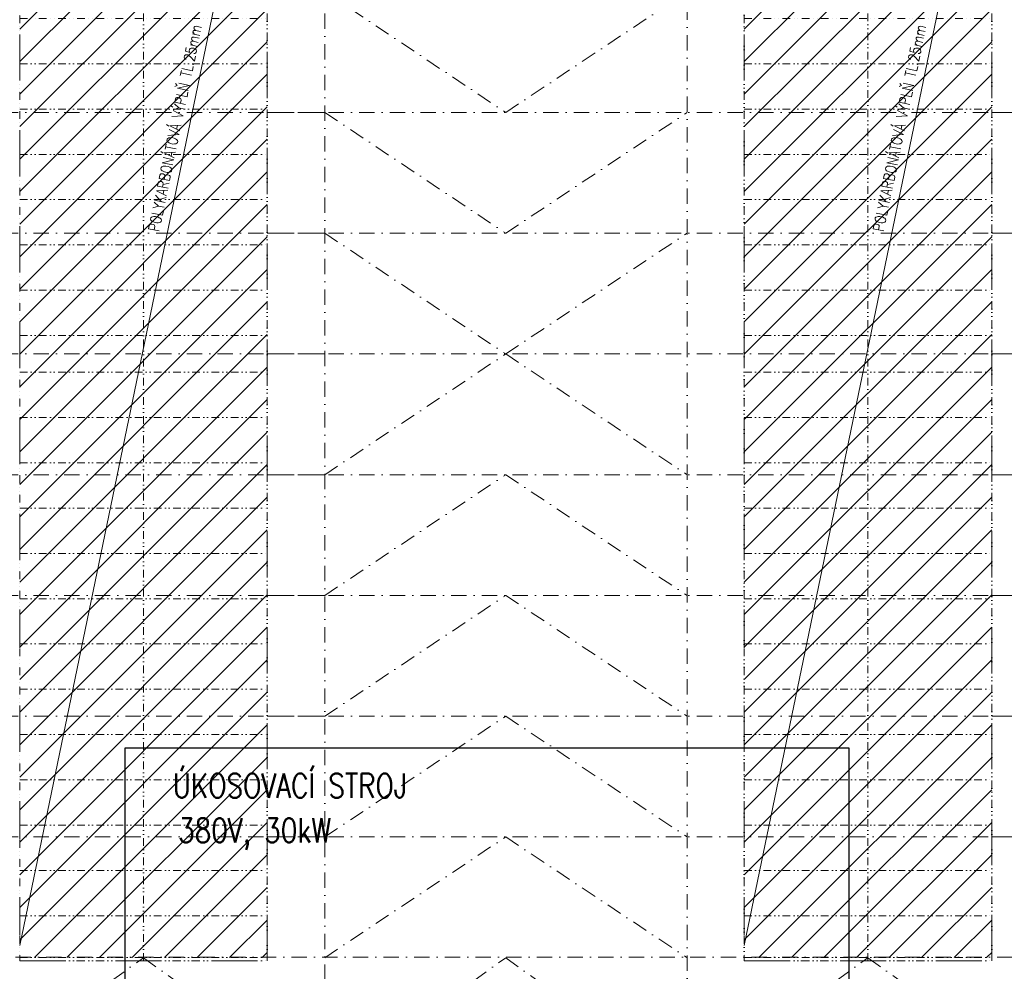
# Model space of a CAD drawing. Header units: millimetres. Extents: x -485339 to 350584, y -1189934 to 0.
# Tile 104 of 178: x -84934 to -68625, y -1039821 to -1024059. Entities that reach past the tile are written whole.
import ezdxf

# ---------------------------------------------------------------- set-up
doc = ezdxf.new("R2010")
doc.units = ezdxf.units.MM
doc.header["$LTSCALE"] = 10
for name, pattern in [('DASHDOT', [25.4, 12.7, -6.35, 0, -6.35]), ('DASHED', [19.05, 12.7, -6.35]), ('DĚLICÍ2', [15.875, 6.35, -3.175, 0, -3.175, 0, -3.175]), ('ČÁRKOVANÁ2', [9.525, 6.35, -3.175])]:
    doc.linetypes.add(name, pattern=pattern)
doc.layers.get('Defpoints').update_dxf_attribs({"color": 201})
for name, color, linetype, lineweight in [('N_popis', 10, 'Continuous', 18), ('N_světlíky', 250, 'DĚLICÍ2', 35), ('N_šrary', 10, 'Continuous', 18), ('St_kóty', 132, 'Continuous', 18), ('St_čáry_nad', 250, 'DĚLICÍ2', 18), ('St_čáry_osy', 250, 'DASHDOT', 18), ('St_čáry_plné', 250, 'Continuous', 18), ('St_čáry_pod', 250, 'ČÁRKOVANÁ2', 18)]:
    doc.layers.add(name, color=color, linetype=linetype, lineweight=lineweight)
for name, color, linetype in [('VYBAVENÍ', 222, 'Continuous'), ('VYBAVENÍ_POPIS', 222, 'Continuous'), ('VYBAVENÍ_POŽADAVKY', 200, 'Continuous')]:
    doc.layers.add(name, color=color, linetype=linetype)
doc.styles.get("Standard").update_dxf_attribs({"font": 'simplex.shx', "width": 0.8})
doc.dimstyles.new('stavebníM100', dxfattribs={"dimtxt": 165, "dimasz": 170, "dimexe": 150, "dimexo": 100, "dimgap": 30, "dimtad": 1, "dimdec": 0, "dimtxsty": 'Standard', "dimblk": 'OBLIQUE', "dimcen": -2.5, "dimdle": 150, "dimclrd": 256, "dimclre": 256, "dimclrt": 256, "dimadec": 4, "dimazin": 0, "dimtfac": 1, "dimtdec": 0, "dimtmove": 2, "dimatfit": 3, "dimldrblk": 'OBLIQUE', "dimfxl": 400, "dimfxlon": 1, "dimlwd": -1, "dimlwe": -1, "dimarcsym": 0})

# ---------------------------------------------------------------- blocks, each defined once
blk = doc.blocks.new('G$C7F8F446A')
at = {"layer": 'St_čáry_plné', "color": 0, "linetype": 'ByBlock', "ltscale": 2}
for p, q in [((20055, 4100), (-55, 4100)), ((-55, 0), (20055, 0))]:
    blk.add_line(p, q, dxfattribs=at)
for points in [[(-55, 4100), (-55, 0)], [(695, 4100), (695, 0)], [(1445, 4100), (1445, 0)], [(2195, 4100), (2195, 0)], [(2945, 4100), (2945, 0)], [(3695, 4100), (3695, 0)], [(4445, 4100), (4445, 0)], [(5195, 4100), (5195, 0)], [(5945, 4100), (5945, 0)], [(6695, 4100), (6695, 0)], [(7445, 4100), (7445, 0)], [(8195, 4100), (8195, 0)], [(8945, 4100), (8945, 0)], [(9695, 4100), (9695, 0)], [(10305, 4100), (10305, 0)], [(11055, 4100), (11055, 0)], [(11805, 4100), (11805, 0)], [(12555, 4100), (12555, 0)], [(13305, 4100), (13305, 0)], [(14055, 4100), (14055, 0)], [(14805, 4100), (14805, 0)], [(15555, 4100), (15555, 0)], [(16305, 4100), (16305, 0)], [(17055, 4100), (17055, 0)], [(17805, 4100), (17805, 0)], [(18555, 4100), (18555, 0)], [(19305, 4100), (19305, 0)], [(20055, 4100), (20055, 0)], [(-55, 2050), (20000, 2050)]]:
    blk.add_lwpolyline(points, dxfattribs=at)
at = {"layer": 'St_čáry_pod', "color": 0, "linetype": 'ByBlock', "ltscale": 2}
for p, q in [((0, 4100), (0, 0)), ((20000, 0), (20000, 4100))]:
    blk.add_line(p, q, dxfattribs=at)
blk = doc.blocks.new('*U5511')
at = {"layer": 'St_čáry_osy', "ltscale": 2}
blk.add_lwpolyline([(-3000, -1000), (-4, 1000), (3000, -1000)], dxfattribs=at)
blk = doc.blocks.new('*U5510')
at = {"layer": 'St_čáry_osy', "ltscale": 2}
for p in [(48000, 8000), (48000, 6000), (48000, 4000), (48000, 2000), (48000, 0)]:
    blk.add_blockref('*U5511', p, dxfattribs=at)
blk = doc.blocks.new('*U5513')
at = {"layer": 'St_čáry_osy', "ltscale": 2}
blk.add_lwpolyline([(-3000, -1000), (-4, 1000), (3000, -1000)], dxfattribs=at)
blk = doc.blocks.new('*U5512')
at = {"layer": 'St_čáry_osy', "ltscale": 2}
for p in [(48000, 8000), (48000, 6000), (48000, 4000)]:
    blk.add_blockref('*U5513', p, dxfattribs=at)
blk = doc.blocks.new('*U5515')
at = {"layer": 'St_čáry_osy', "ltscale": 2}
for points in [[(-3950, 8000), (9058, 8000)], [(-3950, 6000), (9058, 6000)], [(-3950, 4000), (9058, 4000)], [(-3950, 2000), (9058, 2000)], [(-3950, 0), (9058, 0)], [(-3950, -2000), (9058, -2000)], [(-3950, -4000), (9058, -4000)], [(-3950, -6000), (9058, -6000)], [(-3950, -8000), (9058, -8000)]]:
    blk.add_lwpolyline(points, dxfattribs=at)
blk = doc.blocks.new('*U5514')
at = {"layer": 'St_čáry_osy', "ltscale": 2}
for p in [(36000, 0), (48000, 0), (60000, 0)]:
    blk.add_blockref('*U5515', p, dxfattribs=at)
blk = doc.blocks.new('_OBLIQUE')
at = {"color": 0, "linetype": 'ByBlock'}
blk.add_line((-0.5, -0.5), (0.5, 0.5), dxfattribs=at)
blk = doc.blocks.new('*D7830')
at = {"layer": 'Defpoints', "color": 0}
for p in [(-70505, 0), (-71855, -1049224), (-70505, -1049224)]:
    blk.add_point(p, dxfattribs=at)
at = {"layer": 'St_kóty'}
for p, q in [((-70505, -1048824), (-70505, -1049374)), ((-71855, -1049124), (-71855, -1049074)), ((-72005, -1049224), (-70355, -1049224))]:
    blk.add_line(p, q, dxfattribs=at)
at = {"layer": 'St_kóty', "linetype": 'ByBlock', "xscale": 170, "yscale": 170, "zscale": 170, "rotation": 180}
blk.add_blockref('_OBLIQUE', (-71855, -1049224), dxfattribs=at)
at = {"layer": 'St_kóty', "linetype": 'ByBlock', "xscale": 170, "yscale": 170, "zscale": 170}
blk.add_blockref('_OBLIQUE', (-70505, -1049224), dxfattribs=at)
at = {"layer": 'St_kóty', "insert": (-71180, -1049112), "char_height": 165, "attachment_point": 5}
blk.add_mtext('1350', dxfattribs=at)
blk = doc.blocks.new('*U8132')
at = {"layer": 'N_světlíky', "lineweight": 18, "ltscale": 10}
blk.add_lwpolyline([(-2050, -10055), (2050, -10055), (2050, 10055), (-2050, 10055)], close=True, dxfattribs=at)
blk = doc.blocks.new('*U8133')
at = {"layer": 'N_světlíky', "lineweight": 18, "ltscale": 10}
for p in [(48000, 0), (60000, 0)]:
    blk.add_blockref('*U8132', p, dxfattribs=at)

msp = doc.modelspace()

# ---------------------------------------------------------------- hatches: boundary and pattern name
at = {"layer": 'N_šrary', "linetype": 'DASHED'}
h = msp.add_hatch(dxfattribs=at)
h.set_pattern_fill('ANSI31', color=256, scale=120)
h.set_pattern_definition([(45, (60000, -425057.46), (-269.40768, 269.40768), [])])
h.paths.add_polyline_path([(-84934.2, -1039594.2), (-80834.1, -1039593.6), (-80834.2, -1019594.2), (-84934.2, -1019594.2)])
h = msp.add_hatch(dxfattribs=at)
h.set_pattern_fill('ANSI31', color=256, scale=120)
h.set_pattern_definition([(45, (72000, -425057.46), (-269.40768, 269.40768), [])])
h.paths.add_polyline_path([(-72934.2, -1039594.2), (-68834.1, -1039593.6), (-68834.2, -1019594.2), (-72934.2, -1019594.2)])

# ---------------------------------------------------------------- linework, layer by layer
at = {"layer": 'N_popis'}
for points in [[(-80834.2, -1019594.2), (-84934.2, -1039394.2)], [(-68834.2, -1019594.2), (-72934.2, -1039394.2)]]:
    msp.add_lwpolyline(points, dxfattribs=at)
at = {"layer": 'St_čáry_osy', "ltscale": 2}
for points in [[(-79879.9, -1059777.6), (-79879.9, -992785.6)], [(-73879.9, -1041843.2), (-73879.9, -992785.6)], [(-139879.9, -1039595.1), (-43825.2, -1039582.3)], [(-85879.9, -1041767.6), (-82884.2, -1039595.1), (-79879.9, -1041767.6)], [(-79879.9, -1041767.6), (-76884.2, -1039595.1), (-73879.9, -1041767.6)], [(-73879.9, -1041767.6), (-70884.2, -1039595.1), (-69746.8, -1040417.6)]]:
    msp.add_lwpolyline(points, dxfattribs=at)
at = {"layer": 'VYBAVENÍ'}
msp.add_lwpolyline([(-83195.1, -1040127), (-71195.1, -1040127), (-71195.1, -1036127), (-83195.1, -1036127)], close=True, dxfattribs=at)

# ---------------------------------------------------------------- block references
at = {"layer": 'N_světlíky', "lineweight": 18, "ltscale": 10}
msp.add_blockref('*U8133', (-130884.2, -1029594.2), dxfattribs=at)
at = {"layer": 'St_čáry_nad', "ltscale": 2, "rotation": 90}
msp.add_blockref('G$C7F8F446A', (-80834.2, -1039594.2), dxfattribs=at)
at = {"layer": 'St_čáry_nad', "rotation": 90}
msp.add_blockref('G$C7F8F446A', (-68834.2, -1039594.2), dxfattribs=at)
at = {"layer": 'St_čáry_osy', "ltscale": 2, "xscale": -1, "rotation": 180}
msp.add_blockref('*U5512', (-124879.9, -1020595.1), dxfattribs=at)
at = {"layer": 'St_čáry_osy', "ltscale": 2}
for name, p in [('*U5514', (-124884.2, -1029595.1)), ('*U5510', (-124879.9, -1038595.1))]:
    msp.add_blockref(name, p, dxfattribs=at)

# ---------------------------------------------------------------- texts
at = {"layer": 'N_popis', "width": 0.8}
for p in [(-82628.1, -1027582.2), (-70628.1, -1027582.2)]:
    msp.add_text('POLYKARBONÁTOVÁ VÝPLŇ TL.25mm', height=180, rotation=78.30106, dxfattribs=at).set_placement(p)
at = {"layer": 'VYBAVENÍ_POPIS', "width": 0.8}
msp.add_text('ÚKOSOVACÍ STROJ', height=400, dxfattribs=at).set_placement((-82399.4, -1036946.4))
at = {"layer": 'VYBAVENÍ_POŽADAVKY', "width": 0.8}
msp.add_text('380V, 30kW', height=400, dxfattribs=at).set_placement((-82309.6, -1037686.8))

# ---------------------------------------------------------------- dimensions: what is measured, and where the dimension line sits
at = {"layer": 'St_kóty'}
dim = msp.add_linear_dim(base=(-70504.9, -1049224.1), p1=(-71854.9, -1049224.1), p2=(-70504.9, 0), dimstyle='stavebníM100', override={"dimtxsty": 'Standard', "dimldrblk": 'OBLIQUE'}, dxfattribs=at)
dim.commit()
dim.dimension.update_dxf_attribs({"geometry": '*D7830', "text_midpoint": (-71179.9, -1049111.6)})

doc.saveas('drawing.dxf')
